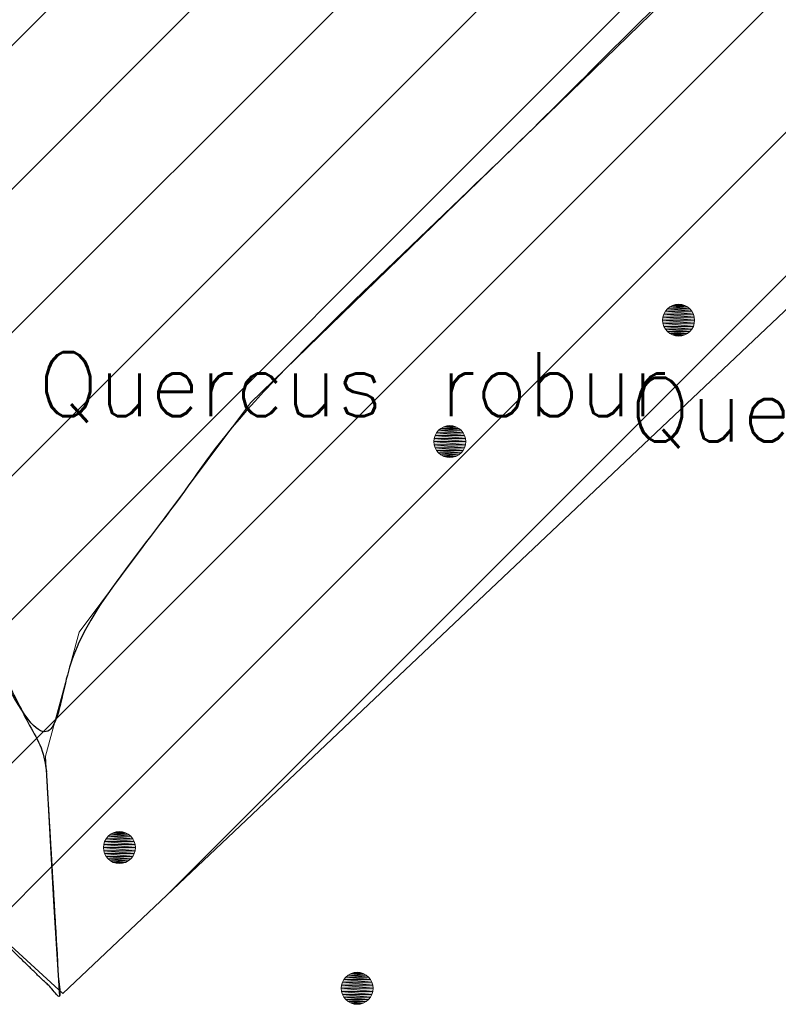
# Model space of a CAD drawing. Header units: metres. Extents: x 102764 to 106916, y 385369 to 392749.
# Tile 6 of 77: x 102883 to 102895, y 385371 to 385386. Entities that reach past the tile are written whole.
import ezdxf
from ezdxf.enums import TextEntityAlignment as Align

# ---------------------------------------------------------------- set-up
doc = ezdxf.new("R2010")
doc.units = ezdxf.units.M
for name, color, linetype, lineweight in [('0-BEPLANTING', 14, 'Continuous', 30), ('0-GRAS OM SPORTVELDEN', 2, 'Continuous', 30), ('B-WE-GR-STRUIK-G', 90, 'Continuous', 13), ('Bomen', 84, 'Continuous', 0), ('Boomsoort', 10, 'Continuous', 0)]:
    doc.layers.add(name, color=color, linetype=linetype, lineweight=lineweight)
doc.styles.add('Style-txt', font='txt.shx')
pattern_1 = [(45, (0, 0), (-1.122532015, 1.122532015), [])]

# ---------------------------------------------------------------- blocks, each defined once
blk = doc.blocks.new('MPOLYGON_17')
at = {"layer": 'Bomen', "flags": 128}
for points in [[(102892.994, 385381.752), (102892.971, 385381.709), (102893.433, 385381.709)], [(102893.026, 385381.79), (102892.994, 385381.752), (102893.41, 385381.752)], [(102892.994, 385381.752), (102893.41, 385381.752), (102893.433, 385381.709)], [(102893.063, 385381.821), (102893.026, 385381.79), (102893.379, 385381.79)], [(102893.026, 385381.79), (102893.379, 385381.79), (102893.41, 385381.752)], [(102893.107, 385381.844), (102893.063, 385381.821), (102893.341, 385381.821)], [(102893.063, 385381.821), (102893.341, 385381.821), (102893.379, 385381.79)], [(102893.154, 385381.858), (102893.107, 385381.844), (102893.298, 385381.844)], [(102893.107, 385381.844), (102893.298, 385381.844), (102893.341, 385381.821)], [(102893.202, 385381.863), (102893.154, 385381.858), (102893.251, 385381.858)], [(102893.154, 385381.858), (102893.251, 385381.858), (102893.298, 385381.844)], [(102892.957, 385381.662), (102892.952, 385381.613), (102893.452, 385381.613)], [(102892.952, 385381.613), (102892.957, 385381.564), (102893.447, 385381.564)], [(102892.952, 385381.613), (102893.452, 385381.613), (102893.447, 385381.564)], [(102892.971, 385381.709), (102892.957, 385381.662), (102893.447, 385381.662)], [(102892.957, 385381.662), (102893.447, 385381.662), (102893.452, 385381.613)], [(102892.971, 385381.709), (102893.433, 385381.709), (102893.447, 385381.662)], [(102892.957, 385381.564), (102892.971, 385381.517), (102893.433, 385381.517)], [(102892.957, 385381.564), (102893.447, 385381.564), (102893.433, 385381.517)], [(102892.971, 385381.517), (102892.994, 385381.474), (102893.41, 385381.474)], [(102892.971, 385381.517), (102893.433, 385381.517), (102893.41, 385381.474)], [(102892.994, 385381.474), (102893.026, 385381.436), (102893.379, 385381.436)], [(102892.994, 385381.474), (102893.41, 385381.474), (102893.379, 385381.436)], [(102893.026, 385381.436), (102893.063, 385381.405), (102893.341, 385381.405)], [(102893.026, 385381.436), (102893.379, 385381.436), (102893.341, 385381.405)], [(102893.063, 385381.405), (102893.107, 385381.382), (102893.298, 385381.382)], [(102893.063, 385381.405), (102893.341, 385381.405), (102893.298, 385381.382)], [(102893.107, 385381.382), (102893.154, 385381.368), (102893.251, 385381.368)], [(102893.107, 385381.382), (102893.298, 385381.382), (102893.251, 385381.368)], [(102893.154, 385381.368), (102893.251, 385381.368), (102893.202, 385381.363)]]:
    blk.add_lwpolyline(points, close=True, dxfattribs=at)
at = {"layer": 'Bomen', "color": 74, "true_color": 0x55aa00, "flags": 128}
for points in [[(102892.971, 385381.709), (102892.994, 385381.752)], [(102892.994, 385381.752), (102893.026, 385381.79)], [(102893.026, 385381.79), (102893.063, 385381.821)], [(102893.063, 385381.821), (102893.107, 385381.844)], [(102893.107, 385381.844), (102893.154, 385381.858)], [(102893.154, 385381.858), (102893.202, 385381.863)], [(102893.202, 385381.863), (102893.251, 385381.858)], [(102893.251, 385381.858), (102893.298, 385381.844)], [(102893.298, 385381.844), (102893.341, 385381.821)], [(102893.341, 385381.821), (102893.379, 385381.79)], [(102893.379, 385381.79), (102893.41, 385381.752)], [(102893.41, 385381.752), (102893.433, 385381.709)], [(102892.952, 385381.613), (102892.957, 385381.662)], [(102892.957, 385381.564), (102892.952, 385381.613)], [(102892.957, 385381.662), (102892.971, 385381.709)], [(102893.433, 385381.709), (102893.447, 385381.662)], [(102893.447, 385381.662), (102893.452, 385381.613)], [(102893.452, 385381.613), (102893.447, 385381.564)], [(102892.971, 385381.517), (102892.957, 385381.564)], [(102892.994, 385381.474), (102892.971, 385381.517)], [(102893.026, 385381.436), (102892.994, 385381.474)], [(102893.063, 385381.405), (102893.026, 385381.436)], [(102893.379, 385381.436), (102893.341, 385381.405)], [(102893.41, 385381.474), (102893.379, 385381.436)], [(102893.433, 385381.517), (102893.41, 385381.474)], [(102893.447, 385381.564), (102893.433, 385381.517)], [(102893.107, 385381.382), (102893.063, 385381.405)], [(102893.154, 385381.368), (102893.107, 385381.382)], [(102893.202, 385381.363), (102893.154, 385381.368)], [(102893.251, 385381.368), (102893.202, 385381.363)], [(102893.298, 385381.382), (102893.251, 385381.368)], [(102893.341, 385381.405), (102893.298, 385381.382)]]:
    blk.add_lwpolyline(points, dxfattribs=at)
at = {"layer": 'Bomen'}
for points in [[(102892.994, 385381.752), (102892.971, 385381.709), (102893.433, 385381.709)], [(102893.026, 385381.79), (102892.994, 385381.752), (102893.41, 385381.752)], [(102892.994, 385381.752), (102893.41, 385381.752), (102893.433, 385381.709)], [(102893.063, 385381.821), (102893.026, 385381.79), (102893.379, 385381.79)], [(102893.026, 385381.79), (102893.379, 385381.79), (102893.41, 385381.752)], [(102893.107, 385381.844), (102893.063, 385381.821), (102893.341, 385381.821)], [(102893.063, 385381.821), (102893.341, 385381.821), (102893.379, 385381.79)], [(102893.154, 385381.858), (102893.107, 385381.844), (102893.298, 385381.844)], [(102893.107, 385381.844), (102893.298, 385381.844), (102893.341, 385381.821)], [(102893.202, 385381.863), (102893.154, 385381.858), (102893.251, 385381.858)], [(102893.154, 385381.858), (102893.251, 385381.858), (102893.298, 385381.844)], [(102892.957, 385381.662), (102892.952, 385381.613), (102893.452, 385381.613)], [(102892.971, 385381.709), (102892.957, 385381.662), (102893.447, 385381.662)], [(102892.957, 385381.662), (102893.447, 385381.662), (102893.452, 385381.613)], [(102892.971, 385381.709), (102893.433, 385381.709), (102893.447, 385381.662)]]:
    blk.add_solid(points, dxfattribs=at)
at = {"layer": 'Bomen', "extrusion": (0, 0, -1)}
for points in [[(-102892.952, 385381.613), (-102892.957, 385381.564), (-102893.447, 385381.564)], [(-102892.952, 385381.613), (-102893.452, 385381.613), (-102893.447, 385381.564)], [(-102892.957, 385381.564), (-102892.971, 385381.517), (-102893.433, 385381.517)], [(-102892.957, 385381.564), (-102893.447, 385381.564), (-102893.433, 385381.517)], [(-102892.971, 385381.517), (-102892.994, 385381.474), (-102893.41, 385381.474)], [(-102892.971, 385381.517), (-102893.433, 385381.517), (-102893.41, 385381.474)], [(-102892.994, 385381.474), (-102893.026, 385381.436), (-102893.379, 385381.436)], [(-102892.994, 385381.474), (-102893.41, 385381.474), (-102893.379, 385381.436)], [(-102893.026, 385381.436), (-102893.063, 385381.405), (-102893.341, 385381.405)], [(-102893.026, 385381.436), (-102893.379, 385381.436), (-102893.341, 385381.405)], [(-102893.063, 385381.405), (-102893.107, 385381.382), (-102893.298, 385381.382)], [(-102893.063, 385381.405), (-102893.341, 385381.405), (-102893.298, 385381.382)], [(-102893.107, 385381.382), (-102893.154, 385381.368), (-102893.251, 385381.368)], [(-102893.107, 385381.382), (-102893.298, 385381.382), (-102893.251, 385381.368)], [(-102893.154, 385381.368), (-102893.251, 385381.368), (-102893.202, 385381.363)]]:
    blk.add_solid(points, dxfattribs=at)
blk = doc.blocks.new('MPOLYGON_18')
at = {"layer": 'Bomen', "flags": 128}
for points in [[(102889.445, 385379.89), (102889.414, 385379.852), (102889.829, 385379.852)], [(102889.482, 385379.921), (102889.445, 385379.89), (102889.798, 385379.89)], [(102889.445, 385379.89), (102889.798, 385379.89), (102889.829, 385379.852)], [(102889.526, 385379.944), (102889.482, 385379.921), (102889.76, 385379.921)], [(102889.482, 385379.921), (102889.76, 385379.921), (102889.798, 385379.89)], [(102889.573, 385379.958), (102889.526, 385379.944), (102889.717, 385379.944)], [(102889.526, 385379.944), (102889.717, 385379.944), (102889.76, 385379.921)], [(102889.621, 385379.963), (102889.573, 385379.958), (102889.67, 385379.958)], [(102889.573, 385379.958), (102889.67, 385379.958), (102889.717, 385379.944)], [(102889.376, 385379.762), (102889.371, 385379.713), (102889.871, 385379.713)], [(102889.39, 385379.809), (102889.376, 385379.762), (102889.867, 385379.762)], [(102889.376, 385379.762), (102889.867, 385379.762), (102889.871, 385379.713)], [(102889.414, 385379.852), (102889.39, 385379.809), (102889.852, 385379.809)], [(102889.39, 385379.809), (102889.852, 385379.809), (102889.867, 385379.762)], [(102889.414, 385379.852), (102889.829, 385379.852), (102889.852, 385379.809)], [(102889.371, 385379.713), (102889.376, 385379.664), (102889.867, 385379.664)], [(102889.371, 385379.713), (102889.871, 385379.713), (102889.867, 385379.664)], [(102889.376, 385379.664), (102889.39, 385379.618), (102889.852, 385379.618)], [(102889.376, 385379.664), (102889.867, 385379.664), (102889.852, 385379.618)], [(102889.39, 385379.618), (102889.414, 385379.574), (102889.829, 385379.574)], [(102889.39, 385379.618), (102889.852, 385379.618), (102889.829, 385379.574)], [(102889.414, 385379.574), (102889.445, 385379.536), (102889.798, 385379.536)], [(102889.414, 385379.574), (102889.829, 385379.574), (102889.798, 385379.536)], [(102889.445, 385379.536), (102889.482, 385379.505), (102889.76, 385379.505)], [(102889.445, 385379.536), (102889.798, 385379.536), (102889.76, 385379.505)], [(102889.482, 385379.505), (102889.526, 385379.482), (102889.717, 385379.482)], [(102889.482, 385379.505), (102889.76, 385379.505), (102889.717, 385379.482)], [(102889.526, 385379.482), (102889.573, 385379.468), (102889.67, 385379.468)], [(102889.526, 385379.482), (102889.717, 385379.482), (102889.67, 385379.468)], [(102889.573, 385379.468), (102889.67, 385379.468), (102889.621, 385379.463)]]:
    blk.add_lwpolyline(points, close=True, dxfattribs=at)
at = {"layer": 'Bomen', "color": 74, "true_color": 0x55aa00, "flags": 128}
for points in [[(102889.414, 385379.852), (102889.445, 385379.89)], [(102889.445, 385379.89), (102889.482, 385379.921)], [(102889.482, 385379.921), (102889.526, 385379.944)], [(102889.526, 385379.944), (102889.573, 385379.958)], [(102889.573, 385379.958), (102889.621, 385379.963)], [(102889.621, 385379.963), (102889.67, 385379.958)], [(102889.67, 385379.958), (102889.717, 385379.944)], [(102889.717, 385379.944), (102889.76, 385379.921)], [(102889.76, 385379.921), (102889.798, 385379.89)], [(102889.798, 385379.89), (102889.829, 385379.852)], [(102889.371, 385379.713), (102889.376, 385379.762)], [(102889.376, 385379.762), (102889.39, 385379.809)], [(102889.39, 385379.809), (102889.414, 385379.852)], [(102889.829, 385379.852), (102889.852, 385379.809)], [(102889.852, 385379.809), (102889.867, 385379.762)], [(102889.867, 385379.762), (102889.871, 385379.713)], [(102889.376, 385379.664), (102889.371, 385379.713)], [(102889.39, 385379.618), (102889.376, 385379.664)], [(102889.414, 385379.574), (102889.39, 385379.618)], [(102889.852, 385379.618), (102889.829, 385379.574)], [(102889.867, 385379.664), (102889.852, 385379.618)], [(102889.871, 385379.713), (102889.867, 385379.664)], [(102889.445, 385379.536), (102889.414, 385379.574)], [(102889.482, 385379.505), (102889.445, 385379.536)], [(102889.526, 385379.482), (102889.482, 385379.505)], [(102889.573, 385379.468), (102889.526, 385379.482)], [(102889.621, 385379.463), (102889.573, 385379.468)], [(102889.67, 385379.468), (102889.621, 385379.463)], [(102889.717, 385379.482), (102889.67, 385379.468)], [(102889.76, 385379.505), (102889.717, 385379.482)], [(102889.798, 385379.536), (102889.76, 385379.505)], [(102889.829, 385379.574), (102889.798, 385379.536)]]:
    blk.add_lwpolyline(points, dxfattribs=at)
at = {"layer": 'Bomen'}
for points in [[(102889.445, 385379.89), (102889.414, 385379.852), (102889.829, 385379.852)], [(102889.482, 385379.921), (102889.445, 385379.89), (102889.798, 385379.89)], [(102889.445, 385379.89), (102889.798, 385379.89), (102889.829, 385379.852)], [(102889.526, 385379.944), (102889.482, 385379.921), (102889.76, 385379.921)], [(102889.482, 385379.921), (102889.76, 385379.921), (102889.798, 385379.89)], [(102889.573, 385379.958), (102889.526, 385379.944), (102889.717, 385379.944)], [(102889.526, 385379.944), (102889.717, 385379.944), (102889.76, 385379.921)], [(102889.621, 385379.963), (102889.573, 385379.958), (102889.67, 385379.958)], [(102889.573, 385379.958), (102889.67, 385379.958), (102889.717, 385379.944)], [(102889.376, 385379.762), (102889.371, 385379.713), (102889.871, 385379.713)], [(102889.39, 385379.809), (102889.376, 385379.762), (102889.867, 385379.762)], [(102889.376, 385379.762), (102889.867, 385379.762), (102889.871, 385379.713)], [(102889.414, 385379.852), (102889.39, 385379.809), (102889.852, 385379.809)], [(102889.39, 385379.809), (102889.852, 385379.809), (102889.867, 385379.762)], [(102889.414, 385379.852), (102889.829, 385379.852), (102889.852, 385379.809)]]:
    blk.add_solid(points, dxfattribs=at)
at = {"layer": 'Bomen', "extrusion": (0, 0, -1)}
for points in [[(-102889.371, 385379.713), (-102889.376, 385379.664), (-102889.867, 385379.664)], [(-102889.371, 385379.713), (-102889.871, 385379.713), (-102889.867, 385379.664)], [(-102889.376, 385379.664), (-102889.39, 385379.618), (-102889.852, 385379.618)], [(-102889.376, 385379.664), (-102889.867, 385379.664), (-102889.852, 385379.618)], [(-102889.39, 385379.618), (-102889.414, 385379.574), (-102889.829, 385379.574)], [(-102889.39, 385379.618), (-102889.852, 385379.618), (-102889.829, 385379.574)], [(-102889.414, 385379.574), (-102889.445, 385379.536), (-102889.798, 385379.536)], [(-102889.414, 385379.574), (-102889.829, 385379.574), (-102889.798, 385379.536)], [(-102889.445, 385379.536), (-102889.482, 385379.505), (-102889.76, 385379.505)], [(-102889.445, 385379.536), (-102889.798, 385379.536), (-102889.76, 385379.505)], [(-102889.482, 385379.505), (-102889.526, 385379.482), (-102889.717, 385379.482)], [(-102889.482, 385379.505), (-102889.76, 385379.505), (-102889.717, 385379.482)], [(-102889.526, 385379.482), (-102889.573, 385379.468), (-102889.67, 385379.468)], [(-102889.526, 385379.482), (-102889.717, 385379.482), (-102889.67, 385379.468)], [(-102889.573, 385379.468), (-102889.67, 385379.468), (-102889.621, 385379.463)]]:
    blk.add_solid(points, dxfattribs=at)
blk = doc.blocks.new('MPOLYGON_65')
at = {"layer": 'Bomen', "flags": 128}
for points in [[(102887.963, 385371.298), (102887.94, 385371.254), (102888.402, 385371.254)], [(102887.994, 385371.335), (102887.963, 385371.298), (102888.379, 385371.298)], [(102887.963, 385371.298), (102888.379, 385371.298), (102888.402, 385371.254)], [(102888.032, 385371.366), (102887.994, 385371.335), (102888.348, 385371.335)], [(102887.994, 385371.335), (102888.348, 385371.335), (102888.379, 385371.298)], [(102888.075, 385371.39), (102888.032, 385371.366), (102888.31, 385371.366)], [(102888.032, 385371.366), (102888.31, 385371.366), (102888.348, 385371.335)], [(102888.122, 385371.404), (102888.075, 385371.39), (102888.267, 385371.39)], [(102888.075, 385371.39), (102888.267, 385371.39), (102888.31, 385371.366)], [(102888.171, 385371.409), (102888.122, 385371.404), (102888.22, 385371.404)], [(102888.122, 385371.404), (102888.22, 385371.404), (102888.267, 385371.39)], [(102887.926, 385371.207), (102887.921, 385371.159), (102888.421, 385371.159)], [(102887.921, 385371.159), (102887.926, 385371.11), (102888.416, 385371.11)], [(102887.921, 385371.159), (102888.421, 385371.159), (102888.416, 385371.11)], [(102887.94, 385371.254), (102887.926, 385371.207), (102888.416, 385371.207)], [(102887.926, 385371.207), (102888.416, 385371.207), (102888.421, 385371.159)], [(102887.926, 385371.11), (102887.94, 385371.063), (102888.402, 385371.063)], [(102887.926, 385371.11), (102888.416, 385371.11), (102888.402, 385371.063)], [(102887.94, 385371.254), (102888.402, 385371.254), (102888.416, 385371.207)], [(102887.94, 385371.063), (102887.963, 385371.02), (102888.379, 385371.02)], [(102887.94, 385371.063), (102888.402, 385371.063), (102888.379, 385371.02)], [(102887.963, 385371.02), (102887.994, 385370.982), (102888.348, 385370.982)], [(102887.963, 385371.02), (102888.379, 385371.02), (102888.348, 385370.982)], [(102887.994, 385370.982), (102888.032, 385370.951), (102888.31, 385370.951)], [(102887.994, 385370.982), (102888.348, 385370.982), (102888.31, 385370.951)], [(102888.032, 385370.951), (102888.075, 385370.928), (102888.267, 385370.928)], [(102888.032, 385370.951), (102888.31, 385370.951), (102888.267, 385370.928)], [(102888.075, 385370.928), (102888.122, 385370.913), (102888.22, 385370.913)], [(102888.075, 385370.928), (102888.267, 385370.928), (102888.22, 385370.913)], [(102888.122, 385370.913), (102888.22, 385370.913), (102888.171, 385370.909)]]:
    blk.add_lwpolyline(points, close=True, dxfattribs=at)
at = {"layer": 'Bomen', "color": 74, "true_color": 0x55aa00, "flags": 128}
for points in [[(102887.94, 385371.254), (102887.963, 385371.298)], [(102887.963, 385371.298), (102887.994, 385371.335)], [(102887.994, 385371.335), (102888.032, 385371.366)], [(102888.032, 385371.366), (102888.075, 385371.39)], [(102888.075, 385371.39), (102888.122, 385371.404)], [(102888.122, 385371.404), (102888.171, 385371.409)], [(102888.171, 385371.409), (102888.22, 385371.404)], [(102888.22, 385371.404), (102888.267, 385371.39)], [(102888.267, 385371.39), (102888.31, 385371.366)], [(102888.31, 385371.366), (102888.348, 385371.335)], [(102888.348, 385371.335), (102888.379, 385371.298)], [(102888.379, 385371.298), (102888.402, 385371.254)], [(102887.921, 385371.159), (102887.926, 385371.207)], [(102887.926, 385371.11), (102887.921, 385371.159)], [(102887.926, 385371.207), (102887.94, 385371.254)], [(102887.94, 385371.063), (102887.926, 385371.11)], [(102888.402, 385371.254), (102888.416, 385371.207)], [(102888.416, 385371.11), (102888.402, 385371.063)], [(102888.416, 385371.207), (102888.421, 385371.159)], [(102888.421, 385371.159), (102888.416, 385371.11)], [(102887.963, 385371.02), (102887.94, 385371.063)], [(102887.994, 385370.982), (102887.963, 385371.02)], [(102888.032, 385370.951), (102887.994, 385370.982)], [(102888.075, 385370.928), (102888.032, 385370.951)], [(102888.31, 385370.951), (102888.267, 385370.928)], [(102888.348, 385370.982), (102888.31, 385370.951)], [(102888.379, 385371.02), (102888.348, 385370.982)], [(102888.402, 385371.063), (102888.379, 385371.02)], [(102888.122, 385370.913), (102888.075, 385370.928)], [(102888.171, 385370.909), (102888.122, 385370.913)], [(102888.22, 385370.913), (102888.171, 385370.909)], [(102888.267, 385370.928), (102888.22, 385370.913)]]:
    blk.add_lwpolyline(points, dxfattribs=at)
at = {"layer": 'Bomen'}
for points in [[(102887.963, 385371.298), (102887.94, 385371.254), (102888.402, 385371.254)], [(102887.994, 385371.335), (102887.963, 385371.298), (102888.379, 385371.298)], [(102887.963, 385371.298), (102888.379, 385371.298), (102888.402, 385371.254)], [(102888.032, 385371.366), (102887.994, 385371.335), (102888.348, 385371.335)], [(102887.994, 385371.335), (102888.348, 385371.335), (102888.379, 385371.298)], [(102888.075, 385371.39), (102888.032, 385371.366), (102888.31, 385371.366)], [(102888.032, 385371.366), (102888.31, 385371.366), (102888.348, 385371.335)], [(102888.122, 385371.404), (102888.075, 385371.39), (102888.267, 385371.39)], [(102888.075, 385371.39), (102888.267, 385371.39), (102888.31, 385371.366)], [(102888.171, 385371.409), (102888.122, 385371.404), (102888.22, 385371.404)], [(102888.122, 385371.404), (102888.22, 385371.404), (102888.267, 385371.39)], [(102887.926, 385371.207), (102887.921, 385371.159), (102888.421, 385371.159)], [(102887.94, 385371.254), (102887.926, 385371.207), (102888.416, 385371.207)], [(102887.926, 385371.207), (102888.416, 385371.207), (102888.421, 385371.159)], [(102887.94, 385371.254), (102888.402, 385371.254), (102888.416, 385371.207)]]:
    blk.add_solid(points, dxfattribs=at)
at = {"layer": 'Bomen', "extrusion": (0, 0, -1)}
for points in [[(-102887.921, 385371.159), (-102887.926, 385371.11), (-102888.416, 385371.11)], [(-102887.921, 385371.159), (-102888.421, 385371.159), (-102888.416, 385371.11)], [(-102887.926, 385371.11), (-102887.94, 385371.063), (-102888.402, 385371.063)], [(-102887.926, 385371.11), (-102888.416, 385371.11), (-102888.402, 385371.063)], [(-102887.94, 385371.063), (-102887.963, 385371.02), (-102888.379, 385371.02)], [(-102887.94, 385371.063), (-102888.402, 385371.063), (-102888.379, 385371.02)], [(-102887.963, 385371.02), (-102887.994, 385370.982), (-102888.348, 385370.982)], [(-102887.963, 385371.02), (-102888.379, 385371.02), (-102888.348, 385370.982)], [(-102887.994, 385370.982), (-102888.032, 385370.951), (-102888.31, 385370.951)], [(-102887.994, 385370.982), (-102888.348, 385370.982), (-102888.31, 385370.951)], [(-102888.032, 385370.951), (-102888.075, 385370.928), (-102888.267, 385370.928)], [(-102888.032, 385370.951), (-102888.31, 385370.951), (-102888.267, 385370.928)], [(-102888.075, 385370.928), (-102888.122, 385370.913), (-102888.22, 385370.913)], [(-102888.075, 385370.928), (-102888.267, 385370.928), (-102888.22, 385370.913)], [(-102888.122, 385370.913), (-102888.22, 385370.913), (-102888.171, 385370.909)]]:
    blk.add_solid(points, dxfattribs=at)
blk = doc.blocks.new('MPOLYGON_66')
at = {"layer": 'Bomen', "flags": 128}
for points in [[(102884.311, 385373.569), (102884.273, 385373.538), (102884.627, 385373.538)], [(102884.354, 385373.592), (102884.311, 385373.569), (102884.589, 385373.569)], [(102884.311, 385373.569), (102884.589, 385373.569), (102884.627, 385373.538)], [(102884.401, 385373.606), (102884.354, 385373.592), (102884.546, 385373.592)], [(102884.354, 385373.592), (102884.546, 385373.592), (102884.589, 385373.569)], [(102884.45, 385373.611), (102884.401, 385373.606), (102884.499, 385373.606)], [(102884.401, 385373.606), (102884.499, 385373.606), (102884.546, 385373.592)], [(102884.219, 385373.457), (102884.205, 385373.41), (102884.695, 385373.41)], [(102884.242, 385373.5), (102884.219, 385373.457), (102884.681, 385373.457)], [(102884.219, 385373.457), (102884.681, 385373.457), (102884.695, 385373.41)], [(102884.273, 385373.538), (102884.242, 385373.5), (102884.658, 385373.5)], [(102884.242, 385373.5), (102884.658, 385373.5), (102884.681, 385373.457)], [(102884.273, 385373.538), (102884.627, 385373.538), (102884.658, 385373.5)], [(102884.205, 385373.41), (102884.2, 385373.361), (102884.7, 385373.361)], [(102884.2, 385373.361), (102884.205, 385373.312), (102884.695, 385373.312)], [(102884.2, 385373.361), (102884.7, 385373.361), (102884.695, 385373.312)], [(102884.205, 385373.41), (102884.695, 385373.41), (102884.7, 385373.361)], [(102884.205, 385373.312), (102884.219, 385373.266), (102884.681, 385373.266)], [(102884.205, 385373.312), (102884.695, 385373.312), (102884.681, 385373.266)], [(102884.219, 385373.266), (102884.242, 385373.222), (102884.658, 385373.222)], [(102884.219, 385373.266), (102884.681, 385373.266), (102884.658, 385373.222)], [(102884.242, 385373.222), (102884.273, 385373.184), (102884.627, 385373.184)], [(102884.242, 385373.222), (102884.658, 385373.222), (102884.627, 385373.184)], [(102884.273, 385373.184), (102884.311, 385373.153), (102884.589, 385373.153)], [(102884.273, 385373.184), (102884.627, 385373.184), (102884.589, 385373.153)], [(102884.311, 385373.153), (102884.354, 385373.13), (102884.546, 385373.13)], [(102884.311, 385373.153), (102884.589, 385373.153), (102884.546, 385373.13)], [(102884.354, 385373.13), (102884.401, 385373.116), (102884.499, 385373.116)], [(102884.354, 385373.13), (102884.546, 385373.13), (102884.499, 385373.116)], [(102884.401, 385373.116), (102884.499, 385373.116), (102884.45, 385373.111)]]:
    blk.add_lwpolyline(points, close=True, dxfattribs=at)
at = {"layer": 'Bomen', "color": 74, "true_color": 0x55aa00, "flags": 128}
for points in [[(102884.273, 385373.538), (102884.311, 385373.569)], [(102884.311, 385373.569), (102884.354, 385373.592)], [(102884.354, 385373.592), (102884.401, 385373.606)], [(102884.401, 385373.606), (102884.45, 385373.611)], [(102884.45, 385373.611), (102884.499, 385373.606)], [(102884.499, 385373.606), (102884.546, 385373.592)], [(102884.546, 385373.592), (102884.589, 385373.569)], [(102884.589, 385373.569), (102884.627, 385373.538)], [(102884.205, 385373.41), (102884.219, 385373.457)], [(102884.219, 385373.457), (102884.242, 385373.5)], [(102884.242, 385373.5), (102884.273, 385373.538)], [(102884.627, 385373.538), (102884.658, 385373.5)], [(102884.658, 385373.5), (102884.681, 385373.457)], [(102884.681, 385373.457), (102884.695, 385373.41)], [(102884.2, 385373.361), (102884.205, 385373.41)], [(102884.205, 385373.312), (102884.2, 385373.361)], [(102884.219, 385373.266), (102884.205, 385373.312)], [(102884.242, 385373.222), (102884.219, 385373.266)], [(102884.681, 385373.266), (102884.658, 385373.222)], [(102884.695, 385373.312), (102884.681, 385373.266)], [(102884.695, 385373.41), (102884.7, 385373.361)], [(102884.7, 385373.361), (102884.695, 385373.312)], [(102884.273, 385373.184), (102884.242, 385373.222)], [(102884.311, 385373.153), (102884.273, 385373.184)], [(102884.354, 385373.13), (102884.311, 385373.153)], [(102884.401, 385373.116), (102884.354, 385373.13)], [(102884.45, 385373.111), (102884.401, 385373.116)], [(102884.499, 385373.116), (102884.45, 385373.111)], [(102884.546, 385373.13), (102884.499, 385373.116)], [(102884.589, 385373.153), (102884.546, 385373.13)], [(102884.627, 385373.184), (102884.589, 385373.153)], [(102884.658, 385373.222), (102884.627, 385373.184)]]:
    blk.add_lwpolyline(points, dxfattribs=at)
at = {"layer": 'Bomen'}
for points in [[(102884.311, 385373.569), (102884.273, 385373.538), (102884.627, 385373.538)], [(102884.354, 385373.592), (102884.311, 385373.569), (102884.589, 385373.569)], [(102884.311, 385373.569), (102884.589, 385373.569), (102884.627, 385373.538)], [(102884.401, 385373.606), (102884.354, 385373.592), (102884.546, 385373.592)], [(102884.354, 385373.592), (102884.546, 385373.592), (102884.589, 385373.569)], [(102884.45, 385373.611), (102884.401, 385373.606), (102884.499, 385373.606)], [(102884.401, 385373.606), (102884.499, 385373.606), (102884.546, 385373.592)], [(102884.219, 385373.457), (102884.205, 385373.41), (102884.695, 385373.41)], [(102884.242, 385373.5), (102884.219, 385373.457), (102884.681, 385373.457)], [(102884.219, 385373.457), (102884.681, 385373.457), (102884.695, 385373.41)], [(102884.273, 385373.538), (102884.242, 385373.5), (102884.658, 385373.5)], [(102884.242, 385373.5), (102884.658, 385373.5), (102884.681, 385373.457)], [(102884.273, 385373.538), (102884.627, 385373.538), (102884.658, 385373.5)], [(102884.205, 385373.41), (102884.2, 385373.361), (102884.7, 385373.361)], [(102884.205, 385373.41), (102884.695, 385373.41), (102884.7, 385373.361)]]:
    blk.add_solid(points, dxfattribs=at)
at = {"layer": 'Bomen', "extrusion": (0, 0, -1)}
for points in [[(-102884.2, 385373.361), (-102884.205, 385373.312), (-102884.695, 385373.312)], [(-102884.2, 385373.361), (-102884.7, 385373.361), (-102884.695, 385373.312)], [(-102884.205, 385373.312), (-102884.219, 385373.266), (-102884.681, 385373.266)], [(-102884.205, 385373.312), (-102884.695, 385373.312), (-102884.681, 385373.266)], [(-102884.219, 385373.266), (-102884.242, 385373.222), (-102884.658, 385373.222)], [(-102884.219, 385373.266), (-102884.681, 385373.266), (-102884.658, 385373.222)], [(-102884.242, 385373.222), (-102884.273, 385373.184), (-102884.627, 385373.184)], [(-102884.242, 385373.222), (-102884.658, 385373.222), (-102884.627, 385373.184)], [(-102884.273, 385373.184), (-102884.311, 385373.153), (-102884.589, 385373.153)], [(-102884.273, 385373.184), (-102884.627, 385373.184), (-102884.589, 385373.153)], [(-102884.311, 385373.153), (-102884.354, 385373.13), (-102884.546, 385373.13)], [(-102884.311, 385373.153), (-102884.589, 385373.153), (-102884.546, 385373.13)], [(-102884.354, 385373.13), (-102884.401, 385373.116), (-102884.499, 385373.116)], [(-102884.354, 385373.13), (-102884.546, 385373.13), (-102884.499, 385373.116)], [(-102884.401, 385373.116), (-102884.499, 385373.116), (-102884.45, 385373.111)]]:
    blk.add_solid(points, dxfattribs=at)

msp = doc.modelspace()

# ---------------------------------------------------------------- hatches: boundary and pattern name
at = {"layer": '0-BEPLANTING', "ltscale": 0.2}
h = msp.add_hatch(dxfattribs=at)
h.set_pattern_fill('ANSI31', color=256, scale=0.1, pattern_type=2)
h.set_pattern_definition(pattern_1)
h.paths.add_polyline_path([(102971.283, 385460.805), (102993.601, 385480.816), (102986.496, 385488.744, -0.618857), (102986.194, 385489.081), (102978.744, 385497.394), (102977.372, 385497.48), (102977.122, 385496.261), (102977.122, 385494.758), (102979.568, 385491.432), (102987.085, 385482.054), (102987.24, 385480.371), (102986.067, 385479.157), (102973.776, 385468.073), (102968.5, 385463.364), (102967.187, 385462.84), (102965.912, 385463.906), (102955.765, 385474.446), (102944.945, 385487.085), (102937.676, 385495.522), (102935.936, 385494.999), (102935.333, 385493.935), (102935.309, 385493.196), (102951.863, 385473.45), (102951.229, 385472.387), (102961.232, 385460.655), (102965.418, 385455.643), (102966.041, 385454.541), (102961.56, 385449.648), (102962.401, 385448.358), (102951.51, 385438.159), (102950.222, 385438.966), (102948.56, 385437.721), (102930.46, 385420.996), (102918.544, 385410.094), (102894.916, 385388.491), (102886.501, 385380.319), (102883.821, 385376.734), (102883.291, 385374.79), (102883.507, 385371.132), (102883.563, 385371.081), (102907.29, 385393.51), (102927.16, 385411.839), (102930.57, 385410.26), (102934.32, 385418.36), (102975.32, 385456.05)])
at = {"layer": '0-GRAS OM SPORTVELDEN'}
h = msp.add_hatch(dxfattribs=at)
h.set_pattern_fill('ANSI31', color=256, scale=0.1, pattern_type=2)
h.set_pattern_definition(pattern_1)
h.paths.add_polyline_path([(102818.791, 385548.949), (102852.278, 385571.403), (102852.01, 385571.785), (102854.779, 385573.705), (102854.814, 385573.652), (102861.062, 385577.84), (102860.385, 385578.85), (102881.086, 385592.66), (102881.167, 385592.518), (102896.08, 385602.431), (102896.914, 385602.263), (102909.187, 385610.579), (102923.796, 385590.802), (102929.331, 385582.511), (102934.801, 385587.158), (102931.012, 385591.433), (102931.276, 385592.035), (102929.878, 385593.618), (102930.103, 385593.841), (102930.032, 385593.925), (102931.181, 385594.899), (102909.294, 385619.239), (102881.276, 385599.316), (102838.319, 385569.049), (102820.082, 385556.014), (102816.237, 385555.902), (102814.84, 385551.034), (102812.576, 385547.764, -0.726153), (102812.495, 385547.491), (102812.974, 385528.325), (102813.041, 385528.155), (102816.469, 385527.44), (102818.068, 385526.567), (102822.382, 385519.43), (102821.821, 385517.397), (102814.349, 385509.985), (102796.54, 385489.58), (102794.334, 385486.508), (102788.775, 385481.052), (102788.156, 385479.85), (102788.67, 385479.002), (102801.053, 385467.084), (102815.174, 385452.172), (102826.761, 385439.809), (102827.671, 385438.032), (102827.121, 385437.148), (102825.905, 385437.027), (102813.245, 385450.579), (102798.973, 385465.496), (102785.346, 385480.995), (102782.926, 385479.23), (102796.455, 385464.752), (102811.312, 385448.73), (102825.2, 385434.526), (102847.479, 385409.915), (102881.866, 385372.633), (102883.513, 385371.034), (102883.291, 385374.79), (102881.245, 385378.781), (102880.025, 385378.039), (102865.405, 385393.604), (102849.434, 385411.265), (102832.663, 385429.09), (102828.285, 385434.268), (102828.28, 385435.332), (102829.357, 385436.2), (102830.739, 385436.088), (102833.6, 385432.841), (102846.94, 385418.017), (102849.762, 385413.887), (102866.63, 385396.138), (102881.926, 385380.232), (102881.245, 385378.781), (102883.291, 385374.79), (102883.821, 385376.734), (102886.501, 385380.319), (102894.916, 385388.491), (102918.544, 385410.094), (102930.46, 385420.996), (102948.56, 385437.721), (102950.222, 385438.966), (102951.51, 385438.159), (102962.401, 385448.358), (102961.56, 385449.648), (102966.041, 385454.541), (102965.418, 385455.643), (102961.232, 385460.655), (102951.229, 385472.387), (102951.863, 385473.45), (102935.309, 385493.196), (102935.309, 385493.935), (102935.936, 385494.999), (102937.676, 385495.522), (102944.945, 385487.085), (102955.765, 385474.446), (102965.912, 385463.906), (102967.187, 385462.84), (102968.5, 385463.364), (102973.776, 385468.073), (102986.067, 385479.157), (102987.24, 385480.371), (102987.085, 385482.054), (102979.568, 385491.432), (102977.122, 385494.758), (102977.122, 385496.261), (102977.372, 385497.48), (102978.744, 385497.394), (102979.547, 385496.923), (102980.796, 385497.944), (102980.612, 385498.163), (102977.66, 385501.169), (102976.901, 385502.018), (102977.148, 385502.385), (102973.622, 385506.043), (102973.425, 385505.789), (102972.083, 385507.297), (102971.145, 385506.35), (102963.18, 385514.877), (102959.38, 385511.427), (102958.539, 385512.315), (102953.802, 385507.937), (102943.631, 385518.966), (102943.655, 385519.032), (102938.436, 385524.6), (102916.808, 385510.082), (102917.924, 385508.232), (102915.274, 385506.396), (102914.855, 385506.983), (102894.022, 385487.894), (102894.354, 385487.471), (102894.207, 385487.337), (102894.264, 385487.289), (102891.838, 385485.058), (102891.409, 385485.48), (102886.046, 385480.597), (102886.118, 385480.519), (102885.858, 385480.281), (102885.987, 385480.141), (102874.113, 385469.245), (102873.921, 385469.471), (102873.921, 385469.408), (102872.611, 385470.679), (102884.883, 385481.892), (102885.04, 385481.715), (102889.495, 385485.76), (102889.63, 385486.735), (102892.547, 385489.33), (102893.556, 385489.476), (102913.987, 385508.294), (102913.271, 385509.279), (102913.075, 385509.178), (102912.774, 385509.54), (102913.749, 385510.201), (102908.677, 385517.663), (102888.628, 385504.311), (102863.979, 385487.694), (102862.893, 385484.219), (102861.309, 385484.754), (102862.508, 385488.604), (102881.349, 385501.33), (102880.306, 385502.691), (102859.193, 385488.568), (102854.143, 385495.406), (102853.653, 385495.124), (102850.267, 385499.672), (102850.71, 385500.038), (102845.124, 385507.729), (102831.135, 385528.424)])
h.paths.add_polyline_path([(102827.983, 385515.027), (102828.646, 385514.354), (102848.05, 385492.873), (102866.736, 385472.088), (102867.394, 385471.373), (102866.72, 385470.72), (102852.697, 385457.759), (102847.226, 385452.716), (102831.991, 385438.718), (102831.257, 385438.066), (102830.602, 385438.785), (102811.031, 385458.915), (102791.511, 385478.987), (102790.804, 385479.728), (102791.543, 385480.453), (102806.546, 385494.682), (102811.942, 385499.791), (102827.162, 385514.304)], flags=17)
h.paths.add_polyline_path([(102865.094, 385460.772), (102864.948, 385460.625), (102865.002, 385460.568), (102862.755, 385458.546), (102862.704, 385458.57), (102862.532, 385458.428), (102861.695, 385459.302), (102864.264, 385461.677)], flags=17)
h.paths.add_polyline_path([(102913.884, 385500.53), (102914.627, 385501.162), (102915.31, 385500.438), (102920.544, 385494.733), (102922.458, 385492.631), (102929.932, 385484.442), (102933.645, 385480.461), (102938.741, 385475.025), (102942.574, 385470.821), (102950.052, 385462.691), (102951.526, 385461.141), (102957.179, 385454.932), (102957.885, 385454.181), (102957.162, 385453.533), (102920.836, 385420.146), (102885.046, 385387.253), (102884.347, 385386.601), (102883.764, 385387.205), (102878.334, 385393.069), (102876.653, 385394.918), (102869.173, 385403.019), (102865.365, 385407.064), (102860.344, 385412.553), (102856.622, 385416.652), (102849.182, 385424.725), (102847.023, 385427.058), (102841.716, 385432.743), (102841.081, 385433.478), (102841.708, 385434.055), (102877.67, 385467.136)], flags=17)

# ---------------------------------------------------------------- linework, layer by layer
at = {"layer": 'B-WE-GR-STRUIK-G', "flags": 128}
for points in [[(102971.283, 385460.805), (102975.32, 385456.05), (102934.32, 385418.36), (102930.57, 385410.26), (102927.16, 385411.839), (102907.29, 385393.51), (102907.29, 385393.51), (102883.564, 385371.08), (102883.564, 385371.08), (102881.866, 385372.633)], [(102961.232, 385460.655), (102965.418, 385455.643), (102966.041, 385454.541), (102961.56, 385449.648), (102962.401, 385448.358), (102951.51, 385438.159), (102950.222, 385438.966), (102948.56, 385437.721), (102930.46, 385420.996), (102918.544, 385410.094), (102894.916, 385388.491), (102886.501, 385380.319), (102883.821, 385376.734), (102883.291, 385374.79), (102883.426, 385372.432), (102883.513, 385371.034)]]:
    msp.add_lwpolyline(points, dxfattribs=at)
at = {"layer": 'Defpoints'}
msp.add_rational_spline([(102818.791, 385548.949), (102835.535, 385560.176), (102852.278, 385571.403), (102852.144, 385571.594), (102852.01, 385571.785), (102853.395, 385572.745), (102854.779, 385573.705), (102854.797, 385573.678), (102854.814, 385573.652), (102857.938, 385575.746), (102861.062, 385577.84), (102860.723, 385578.345), (102860.385, 385578.85), (102870.736, 385585.755), (102881.086, 385592.66), (102881.127, 385592.589), (102881.167, 385592.518), (102888.624, 385597.475), (102896.08, 385602.431), (102896.497, 385602.347), (102896.914, 385602.263), (102903.051, 385606.421), (102909.187, 385610.579), (102916.492, 385600.691), (102923.796, 385590.802), (102926.564, 385586.656), (102929.331, 385582.511), (102932.066, 385584.834), (102934.801, 385587.158), (102932.907, 385589.296), (102931.012, 385591.433), (102931.144, 385591.734), (102931.276, 385592.035), (102930.577, 385592.827), (102929.878, 385593.618), (102929.99, 385593.729), (102930.103, 385593.841), (102930.067, 385593.883), (102930.032, 385593.925), (102930.606, 385594.412), (102931.181, 385594.899), (102920.238, 385607.069), (102909.294, 385619.239), (102895.285, 385609.278), (102881.276, 385599.316), (102859.798, 385584.182), (102838.319, 385569.049), (102829.201, 385562.531), (102820.082, 385556.014), (102818.159, 385555.958), (102816.237, 385555.902), (102815.538, 385553.468), (102814.84, 385551.034), (102813.708, 385549.399), (102812.576, 385547.764), (102812.666, 385547.702), (102812.635, 385547.598), (102812.604, 385547.494), (102812.495, 385547.491), (102812.734, 385537.908), (102812.974, 385528.325), (102813.008, 385528.24), (102813.041, 385528.155), (102814.755, 385527.797), (102816.469, 385527.44), (102817.269, 385527.003), (102818.068, 385526.567), (102820.225, 385522.998), (102822.382, 385519.43), (102822.102, 385518.414), (102821.821, 385517.397), (102818.085, 385513.691), (102814.349, 385509.985), (102805.445, 385499.782), (102796.54, 385489.58), (102795.437, 385488.044), (102794.334, 385486.508), (102791.554, 385483.78), (102788.775, 385481.052), (102788.466, 385480.451), (102788.156, 385479.85), (102788.413, 385479.426), (102788.67, 385479.002), (102794.862, 385473.043), (102801.053, 385467.084), (102808.114, 385459.628), (102815.174, 385452.172), (102820.968, 385445.991), (102826.761, 385439.809), (102827.216, 385438.921), (102827.671, 385438.032), (102827.396, 385437.59), (102827.121, 385437.148), (102826.513, 385437.088), (102825.905, 385437.027), (102819.575, 385443.803), (102813.245, 385450.579), (102806.109, 385458.037), (102798.973, 385465.496), (102792.16, 385473.246), (102785.346, 385480.995), (102784.136, 385480.112), (102782.926, 385479.23), (102789.691, 385471.991), (102796.455, 385464.752), (102803.884, 385456.741), (102811.312, 385448.73), (102818.256, 385441.628), (102825.2, 385434.526), (102836.34, 385422.22), (102847.479, 385409.915), (102864.673, 385391.274), (102881.866, 385372.633), (102882.69, 385371.833), (102883.513, 385371.034), (102883.402, 385372.912), (102883.291, 385374.79), (102882.268, 385376.785), (102881.245, 385378.781), (102880.635, 385378.41), (102880.025, 385378.039), (102872.715, 385385.822), (102865.405, 385393.604), (102857.42, 385402.434), (102849.434, 385411.265), (102841.049, 385420.177), (102832.663, 385429.09), (102830.474, 385431.679), (102828.285, 385434.268), (102828.283, 385434.8), (102828.28, 385435.332), (102828.819, 385435.766), (102829.357, 385436.2), (102830.048, 385436.144), (102830.739, 385436.088), (102832.17, 385434.465), (102833.6, 385432.841), (102840.27, 385425.429), (102846.94, 385418.017), (102848.351, 385415.952), (102849.762, 385413.887), (102858.196, 385405.013), (102866.63, 385396.138), (102874.278, 385388.185), (102881.926, 385380.232), (102881.586, 385379.507), (102881.245, 385378.781), (102882.268, 385376.785), (102883.291, 385374.79), (102883.556, 385375.762), (102883.821, 385376.734), (102885.161, 385378.526), (102886.501, 385380.319), (102890.709, 385384.405), (102894.916, 385388.491), (102906.73, 385399.292), (102918.544, 385410.094), (102924.502, 385415.545), (102930.46, 385420.996), (102939.51, 385429.358), (102948.56, 385437.721), (102949.391, 385438.344), (102950.222, 385438.966), (102950.866, 385438.562), (102951.51, 385438.159), (102956.956, 385443.258), (102962.401, 385448.358), (102961.981, 385449.003), (102961.56, 385449.648), (102963.801, 385452.095), (102966.041, 385454.541), (102965.73, 385455.092), (102965.418, 385455.643), (102963.325, 385458.149), (102961.232, 385460.655), (102956.231, 385466.521), (102951.229, 385472.387), (102951.546, 385472.919), (102951.863, 385473.45), (102943.586, 385483.323), (102935.309, 385493.196), (102935.309, 385493.566), (102935.309, 385493.935), (102935.623, 385494.467), (102935.936, 385494.999), (102936.806, 385495.26), (102937.676, 385495.522), (102941.311, 385491.303), (102944.945, 385487.085), (102950.355, 385480.765), (102955.765, 385474.446), (102960.839, 385469.176), (102965.912, 385463.906), (102966.55, 385463.373), (102967.187, 385462.84), (102967.844, 385463.102), (102968.5, 385463.364), (102971.138, 385465.719), (102973.776, 385468.073), (102979.922, 385473.615), (102986.067, 385479.157), (102986.654, 385479.764), (102987.24, 385480.371), (102987.163, 385481.213), (102987.085, 385482.054), (102983.327, 385486.743), (102979.568, 385491.432), (102978.345, 385493.095), (102977.122, 385494.758), (102977.122, 385495.509), (102977.122, 385496.261), (102977.247, 385496.871), (102977.372, 385497.48), (102978.058, 385497.437), (102978.744, 385497.394), (102979.146, 385497.159), (102979.547, 385496.923), (102980.171, 385497.434), (102980.796, 385497.944), (102980.704, 385498.054), (102980.612, 385498.163), (102979.136, 385499.666), (102977.66, 385501.169), (102977.281, 385501.594), (102976.901, 385502.018), (102977.025, 385502.202), (102977.148, 385502.385), (102975.385, 385504.214), (102973.622, 385506.043), (102973.523, 385505.916), (102973.425, 385505.789), (102972.754, 385506.543), (102972.083, 385507.297), (102971.614, 385506.823), (102971.145, 385506.35), (102967.163, 385510.613), (102963.18, 385514.877), (102961.28, 385513.152), (102959.38, 385511.427), (102958.96, 385511.871), (102958.539, 385512.315), (102956.171, 385510.126), (102953.802, 385507.937), (102948.717, 385513.452), (102943.631, 385518.966), (102943.643, 385518.999), (102943.655, 385519.032), (102941.046, 385521.816), (102938.436, 385524.6), (102927.622, 385517.341), (102916.808, 385510.082), (102917.366, 385509.157), (102917.924, 385508.232), (102916.599, 385507.314), (102915.274, 385506.396), (102915.065, 385506.689), (102914.855, 385506.983), (102904.439, 385497.438), (102894.022, 385487.894), (102894.188, 385487.682), (102894.354, 385487.471), (102894.281, 385487.404), (102894.207, 385487.337), (102894.236, 385487.313), (102894.264, 385487.289), (102893.051, 385486.174), (102891.838, 385485.058), (102891.623, 385485.269), (102891.409, 385485.48), (102888.727, 385483.039), (102886.046, 385480.597), (102886.082, 385480.558), (102886.118, 385480.519), (102885.988, 385480.4), (102885.858, 385480.281), (102885.922, 385480.211), (102885.987, 385480.141), (102880.05, 385474.693), (102874.113, 385469.245), (102874.017, 385469.358), (102873.921, 385469.471), (102873.921, 385469.44), (102873.921, 385469.408), (102873.266, 385470.044), (102872.611, 385470.679), (102878.747, 385476.285), (102884.883, 385481.892), (102884.962, 385481.803), (102885.04, 385481.715), (102887.268, 385483.737), (102889.495, 385485.76), (102889.563, 385486.247), (102889.63, 385486.735), (102891.089, 385488.032), (102892.547, 385489.33), (102893.052, 385489.403), (102893.556, 385489.476), (102903.772, 385498.885), (102913.987, 385508.294), (102913.629, 385508.786), (102913.271, 385509.279), (102913.173, 385509.229), (102913.075, 385509.178), (102912.925, 385509.359), (102912.774, 385509.54), (102913.262, 385509.871), (102913.749, 385510.201), (102911.213, 385513.932), (102908.677, 385517.663), (102898.653, 385510.987), (102888.628, 385504.311), (102876.304, 385496.003), (102863.979, 385487.694), (102863.436, 385485.956), (102862.893, 385484.219), (102862.101, 385484.486), (102861.309, 385484.754), (102861.909, 385486.679), (102862.508, 385488.604), (102871.929, 385494.967), (102881.349, 385501.33), (102880.828, 385502.01), (102880.306, 385502.691), (102869.75, 385495.629), (102859.193, 385488.568), (102856.668, 385491.987), (102854.143, 385495.406), (102853.898, 385495.265), (102853.653, 385495.124), (102851.96, 385497.398), (102850.267, 385499.672), (102850.489, 385499.855), (102850.71, 385500.038), (102847.917, 385503.883), (102845.124, 385507.729), (102838.13, 385518.077), (102831.135, 385528.424), (102824.963, 385538.687), (102818.791, 385548.949)], [1, 1, 1, 1, 1, 1, 1, 1, 1, 1, 1, 1, 1, 1, 1, 1, 1, 1, 1, 1, 1, 1, 1, 1, 1, 1, 1, 1, 1, 1, 1, 1, 1, 1, 1, 1, 1, 1, 1, 1, 1, 1, 1, 1, 1, 1, 1, 1, 1, 1, 1, 1, 1, 1, 1, 0.809166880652, 1, 0.809166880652, 1, 1, 1, 1, 1, 1, 1, 1, 1, 1, 1, 1, 1, 1, 1, 1, 1, 1, 1, 1, 1, 1, 1, 1, 1, 1, 1, 1, 1, 1, 1, 1, 1, 1, 1, 1, 1, 1, 1, 1, 1, 1, 1, 1, 1, 1, 1, 1, 1, 1, 1, 1, 1, 1, 1, 1, 1, 1, 1, 1, 1, 1, 1, 1, 1, 1, 1, 1, 1, 1, 1, 1, 1, 1, 1, 1, 1, 1, 1, 1, 1, 1, 1, 1, 1, 1, 1, 1, 1, 1, 1, 1, 1, 1, 1, 1, 1, 1, 1, 1, 1, 1, 1, 1, 1, 1, 1, 1, 1, 1, 1, 1, 1, 1, 1, 1, 1, 1, 1, 1, 1, 1, 1, 1, 1, 1, 1, 1, 1, 1, 1, 1, 1, 1, 1, 1, 1, 1, 1, 1, 1, 1, 1, 1, 1, 1, 1, 1, 1, 1, 1, 1, 1, 1, 1, 1, 1, 1, 1, 1, 1, 1, 1, 1, 1, 1, 1, 1, 1, 1, 1, 1, 1, 1, 1, 1, 1, 1, 1, 1, 1, 1, 1, 1, 1, 1, 1, 1, 1, 1, 1, 1, 1, 1, 1, 1, 1, 1, 1, 1, 1, 1, 1, 1, 1, 1, 1, 1, 1, 1, 1, 1, 1, 1, 1, 1, 1, 1, 1, 1, 1, 1, 1, 1, 1, 1, 1, 1, 1, 1, 1, 1, 1, 1, 1, 1, 1, 1, 1, 1, 1, 1, 1, 1, 1, 1, 1, 1, 1, 1, 1, 1, 1, 1, 1, 1, 1, 1, 1, 1, 1, 1, 1, 1, 1, 1, 1, 1, 1, 1, 1, 1, 1, 1, 1, 1, 1, 1, 1, 1, 1], degree=2, knots=[0, 0, 0, 0.012346, 0.012346, 0.024691, 0.024691, 0.037037, 0.037037, 0.049383, 0.049383, 0.061728, 0.061728, 0.074074, 0.074074, 0.08642, 0.08642, 0.098765, 0.098765, 0.111111, 0.111111, 0.123457, 0.123457, 0.135802, 0.135802, 0.148148, 0.148148, 0.160494, 0.160494, 0.17284, 0.17284, 0.185185, 0.185185, 0.197531, 0.197531, 0.209877, 0.209877, 0.222222, 0.222222, 0.234568, 0.234568, 0.246914, 0.246914, 0.259259, 0.259259, 0.271605, 0.271605, 0.283951, 0.283951, 0.296296, 0.296296, 0.308642, 0.308642, 0.320988, 0.320988, 0.333333, 0.333333, 0.5, 0.5, 0.666667, 0.666667, 0.669048, 0.669048, 0.671429, 0.671429, 0.67381, 0.67381, 0.67619, 0.67619, 0.678571, 0.678571, 0.680952, 0.680952, 0.683333, 0.683333, 0.685714, 0.685714, 0.688095, 0.688095, 0.690476, 0.690476, 0.692857, 0.692857, 0.695238, 0.695238, 0.697619, 0.697619, 0.7, 0.7, 0.702381, 0.702381, 0.704762, 0.704762, 0.707143, 0.707143, 0.709524, 0.709524, 0.711905, 0.711905, 0.714286, 0.714286, 0.716667, 0.716667, 0.719048, 0.719048, 0.721429, 0.721429, 0.72381, 0.72381, 0.72619, 0.72619, 0.728571, 0.728571, 0.730952, 0.730952, 0.733333, 0.733333, 0.735714, 0.735714, 0.738095, 0.738095, 0.740476, 0.740476, 0.742857, 0.742857, 0.745238, 0.745238, 0.747619, 0.747619, 0.75, 0.75, 0.752381, 0.752381, 0.754762, 0.754762, 0.757143, 0.757143, 0.759524, 0.759524, 0.761905, 0.761905, 0.764286, 0.764286, 0.766667, 0.766667, 0.769048, 0.769048, 0.771429, 0.771429, 0.77381, 0.77381, 0.77619, 0.77619, 0.778571, 0.778571, 0.780952, 0.780952, 0.783333, 0.783333, 0.785714, 0.785714, 0.788095, 0.788095, 0.790476, 0.790476, 0.792857, 0.792857, 0.795238, 0.795238, 0.797619, 0.797619, 0.8, 0.8, 0.802381, 0.802381, 0.804762, 0.804762, 0.807143, 0.807143, 0.809524, 0.809524, 0.811905, 0.811905, 0.814286, 0.814286, 0.816667, 0.816667, 0.819048, 0.819048, 0.821429, 0.821429, 0.82381, 0.82381, 0.82619, 0.82619, 0.828571, 0.828571, 0.830952, 0.830952, 0.833333, 0.833333, 0.835714, 0.835714, 0.838095, 0.838095, 0.840476, 0.840476, 0.842857, 0.842857, 0.845238, 0.845238, 0.847619, 0.847619, 0.85, 0.85, 0.852381, 0.852381, 0.854762, 0.854762, 0.857143, 0.857143, 0.859524, 0.859524, 0.861905, 0.861905, 0.864286, 0.864286, 0.866667, 0.866667, 0.869048, 0.869048, 0.871429, 0.871429, 0.87381, 0.87381, 0.87619, 0.87619, 0.878571, 0.878571, 0.880952, 0.880952, 0.883333, 0.883333, 0.885714, 0.885714, 0.888095, 0.888095, 0.890476, 0.890476, 0.892857, 0.892857, 0.895238, 0.895238, 0.897619, 0.897619, 0.9, 0.9, 0.902381, 0.902381, 0.904762, 0.904762, 0.907143, 0.907143, 0.909524, 0.909524, 0.911905, 0.911905, 0.914286, 0.914286, 0.916667, 0.916667, 0.919048, 0.919048, 0.921429, 0.921429, 0.92381, 0.92381, 0.92619, 0.92619, 0.928571, 0.928571, 0.930952, 0.930952, 0.933333, 0.933333, 0.935714, 0.935714, 0.938095, 0.938095, 0.940476, 0.940476, 0.942857, 0.942857, 0.945238, 0.945238, 0.947619, 0.947619, 0.95, 0.95, 0.952381, 0.952381, 0.954762, 0.954762, 0.957143, 0.957143, 0.959524, 0.959524, 0.961905, 0.961905, 0.964286, 0.964286, 0.966667, 0.966667, 0.969048, 0.969048, 0.971429, 0.971429, 0.97381, 0.97381, 0.97619, 0.97619, 0.978571, 0.978571, 0.980952, 0.980952, 0.983333, 0.983333, 0.985714, 0.985714, 0.988095, 0.988095, 0.990476, 0.990476, 0.992857, 0.992857, 0.995238, 0.995238, 0.997619, 0.997619, 1, 1, 1], dxfattribs=at)

# ---------------------------------------------------------------- block references
at = {"layer": 'Bomen', "rotation": 360}
for name in ['MPOLYGON_17', 'MPOLYGON_18', 'MPOLYGON_66', 'MPOLYGON_65']:
    msp.add_blockref(name, (0, 0, -0.268), dxfattribs=at)

# ---------------------------------------------------------------- texts
at = {"layer": 'Boomsoort', "color": 7, "style": 'Style-txt'}
for p in [(102893.027, 385380.111, -0.268), (102902.288, 385379.713, -0.268)]:
    msp.add_text('Quercus robur', height=1, dxfattribs=at).set_placement(p, align=Align.RIGHT)

doc.saveas('drawing.dxf')
